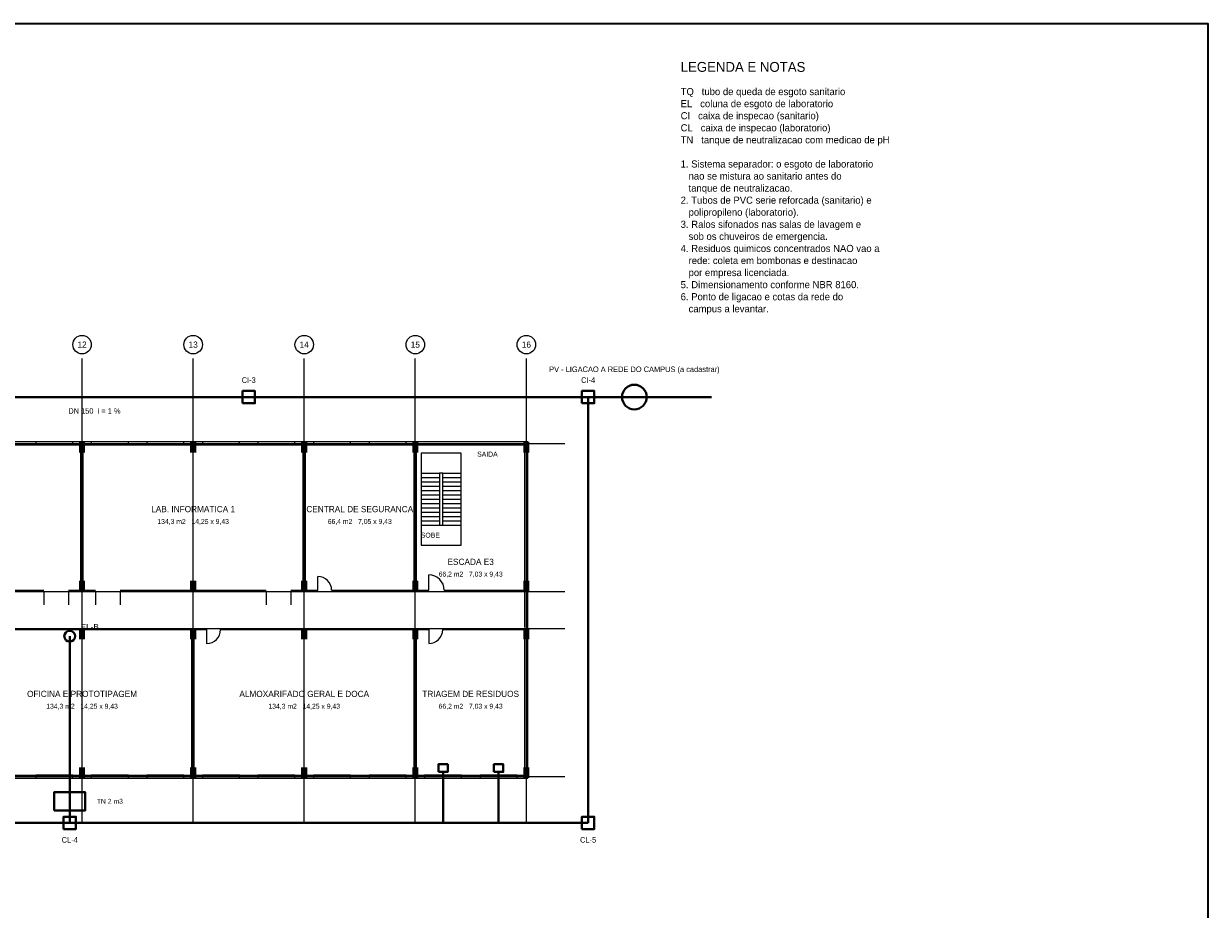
# Model space of a CAD drawing. Header units: metres. Extents: x -12 to 152, y -66 to 49.
# Tile 5 of 5: x 75 to 152, y -9 to 49. Entities that reach past the tile are written whole.
import ezdxf
from ezdxf.enums import TextEntityAlignment as Align

# ---------------------------------------------------------------- set-up
doc = ezdxf.new("R2010")
doc.units = ezdxf.units.M
for name, color, linetype, lineweight, true_color in [('BASE', 9, 'Continuous', 13, 0xa8a8a8), ('EIXO', 8, 'Continuous', 13, 0x6a6a6a), ('HID_EL', 6, 'Continuous', 40, 0xa21caf), ('HID_ES', 30, 'Continuous', 40, 0xc2570a)]:
    doc.layers.add(name, color=color, linetype=linetype, lineweight=lineweight, true_color=true_color)
doc.layers.add('FOLHA', color=7, linetype='Continuous', lineweight=35)
doc.layers.add('NOTA', color=7, linetype='Continuous', lineweight=18)

msp = doc.modelspace()

# ---------------------------------------------------------------- hatches: boundary and pattern name
at = {"layer": 'BASE'}
for points in [[(79, 21), (79.4, 21), (79.4, 21.7), (79, 21.7)], [(86.2, 21), (86.6, 21), (86.6, 21.7), (86.2, 21.7)], [(93.4, 21), (93.8, 21), (93.8, 21.7), (93.4, 21.7)], [(100.6, 21), (101, 21), (101, 21.7), (100.6, 21.7)], [(107.8, 21), (108.2, 21), (108.2, 21.7), (107.8, 21.7)], [(79, 12), (79.4, 12), (79.4, 12.7), (79, 12.7)], [(86.2, 12), (86.6, 12), (86.6, 12.7), (86.2, 12.7)], [(93.4, 12), (93.8, 12), (93.8, 12.7), (93.4, 12.7)], [(100.6, 12), (101, 12), (101, 12.7), (100.6, 12.7)], [(107.8, 12), (108.2, 12), (108.2, 12.7), (107.8, 12.7)], [(79, 8.9), (79.4, 8.9), (79.4, 9.6), (79, 9.6)], [(86.2, 8.9), (86.6, 8.9), (86.6, 9.6), (86.2, 9.6)], [(93.4, 8.9), (93.8, 8.9), (93.8, 9.6), (93.4, 9.6)], [(100.6, 8.9), (101, 8.9), (101, 9.6), (100.6, 9.6)], [(107.8, 8.9), (108.2, 8.9), (108.2, 9.6), (107.8, 9.6)], [(79, -0.1), (79.4, -0.1), (79.4, 0.6), (79, 0.6)], [(86.2, -0.1), (86.6, -0.1), (86.6, 0.6), (86.2, 0.6)], [(93.4, -0.1), (93.8, -0.1), (93.8, 0.6), (93.4, 0.6)], [(100.6, -0.1), (101, -0.1), (101, 0.6), (100.6, 0.6)], [(107.8, -0.1), (108.2, -0.1), (108.2, 0.6), (107.8, 0.6)]]:
    msp.add_hatch(color=7, dxfattribs=at).paths.add_polyline_path(points)

# ---------------------------------------------------------------- linework, layer by layer
for p, q in [((57.675, 21.5), (79.125, 21.5)), ((76.2, 21.6), (78.6, 21.6)), ((79.125, 12.075), (79.125, 21.5)), ((79.275, 12.075), (79.275, 21.5)), ((79.275, 21.5), (93.525, 21.5)), ((79.8, 21.6), (82.2, 21.6)), ((83.4, 21.6), (85.8, 21.6)), ((87, 21.6), (89.4, 21.6)), ((90.6, 21.6), (93, 21.6)), ((93.525, 12.075), (93.525, 21.5)), ((93.675, 12.075), (93.675, 21.5)), ((93.675, 21.5), (100.725, 21.5)), ((94.2, 21.6), (96.6, 21.6)), ((97.8, 21.6), (100.2, 21.6)), ((100.725, 12.075), (100.725, 21.5)), ((100.875, 12.075), (100.875, 21.5)), ((100.875, 21.5), (107.9, 21.5)), ((101.675, 21.5), (102.675, 21.5)), ((107.9, 12.075), (107.9, 21.5)), ((101.175, 19.66), (102.375, 19.66)), ((101.175, 19.38), (102.375, 19.38)), ((102.575, 19.66), (103.775, 19.66)), ((102.575, 19.38), (103.775, 19.38)), ((101.175, 19.1), (102.375, 19.1)), ((101.175, 18.82), (102.375, 18.82)), ((101.175, 18.54), (102.375, 18.54)), ((102.575, 19.1), (103.775, 19.1)), ((102.575, 18.82), (103.775, 18.82)), ((102.575, 18.54), (103.775, 18.54)), ((101.175, 18.26), (102.375, 18.26)), ((101.175, 17.98), (102.375, 17.98)), ((101.175, 17.7), (102.375, 17.7)), ((102.575, 18.26), (103.775, 18.26)), ((102.575, 17.98), (103.775, 17.98)), ((102.575, 17.7), (103.775, 17.7)), ((101.175, 17.42), (102.375, 17.42)), ((101.175, 17.14), (102.375, 17.14)), ((102.575, 17.42), (103.775, 17.42)), ((102.575, 17.14), (103.775, 17.14)), ((101.175, 16.86), (102.375, 16.86)), ((101.175, 16.58), (102.375, 16.58)), ((101.175, 16.3), (102.375, 16.3)), ((102.575, 16.86), (103.775, 16.86)), ((102.575, 16.58), (103.775, 16.58)), ((102.575, 16.3), (103.775, 16.3)), ((101.675, 12.075), (101.675, 13.075)), ((94.475, 12.075), (94.475, 12.975)), ((60.075, 12.075), (76.725, 12.075)), ((76.725, 11.925), (76.725, 11.125)), ((78.325, 12.075), (79.125, 12.075)), ((78.325, 11.925), (78.325, 11.125)), ((79.275, 12.075), (80.075, 12.075)), ((80.075, 11.925), (80.075, 11.125)), ((81.675, 12.075), (91.125, 12.075)), ((81.675, 11.925), (81.675, 11.125)), ((91.125, 11.925), (91.125, 11.125)), ((92.725, 12.075), (93.525, 12.075)), ((92.725, 11.925), (92.725, 11.125)), ((93.675, 12.075), (94.475, 12.075)), ((95.375, 12.075), (100.725, 12.075)), ((100.875, 12.075), (101.675, 12.075)), ((102.675, 12.075), (107.9, 12.075)), ((107.9, 9.675), (107.9, 11.925)), ((73.975, 9.525), (86.325, 9.525)), ((86.325, 0.1), (86.325, 9.525)), ((86.475, 0.1), (86.475, 9.525)), ((86.475, 9.525), (87.275, 9.525)), ((87.275, 9.525), (87.275, 8.625)), ((88.175, 9.525), (100.725, 9.525)), ((100.725, 0.1), (100.725, 9.525)), ((100.875, 0.1), (100.875, 9.525)), ((100.875, 9.525), (101.675, 9.525)), ((101.675, 9.525), (101.675, 8.625)), ((102.575, 9.525), (107.9, 9.525)), ((107.9, 0.1), (107.9, 9.525)), ((72.075, 0.1), (86.325, 0.1)), ((76.2, 0), (78.6, 0)), ((79.8, 0), (82.2, 0)), ((83.4, 0), (85.8, 0)), ((86.475, 0.1), (100.725, 0.1)), ((87, 0), (89.4, 0)), ((90.6, 0), (93, 0)), ((94.2, 0), (96.6, 0)), ((97.8, 0), (100.2, 0)), ((100.875, 0.1), (107.9, 0.1)), ((101.4, 0), (103.8, 0)), ((105, 0), (107.4, 0))]:
    msp.add_line(p, q, dxfattribs=at)
for points in [[(-0.1, -0.1), (108.1, -0.1), (108.1, 21.7), (-0.1, 21.7)], [(76.2, 21.5), (78.6, 21.5), (78.6, 21.7), (76.2, 21.7)], [(79.8, 21.5), (82.2, 21.5), (82.2, 21.7), (79.8, 21.7)], [(83.4, 21.5), (85.8, 21.5), (85.8, 21.7), (83.4, 21.7)], [(87, 21.5), (89.4, 21.5), (89.4, 21.7), (87, 21.7)], [(90.6, 21.5), (93, 21.5), (93, 21.7), (90.6, 21.7)], [(94.2, 21.5), (96.6, 21.5), (96.6, 21.7), (94.2, 21.7)], [(97.8, 21.5), (100.2, 21.5), (100.2, 21.7), (97.8, 21.7)], [(101.175, 15), (103.775, 15), (103.775, 20.96), (101.175, 20.96)], [(102.375, 16.3), (102.575, 16.3), (102.575, 19.66), (102.375, 19.66)], [(76.2, -0.1), (78.6, -0.1), (78.6, 0.1), (76.2, 0.1)], [(79.8, -0.1), (82.2, -0.1), (82.2, 0.1), (79.8, 0.1)], [(83.4, -0.1), (85.8, -0.1), (85.8, 0.1), (83.4, 0.1)], [(87, -0.1), (89.4, -0.1), (89.4, 0.1), (87, 0.1)], [(90.6, -0.1), (93, -0.1), (93, 0.1), (90.6, 0.1)], [(94.2, -0.1), (96.6, -0.1), (96.6, 0.1), (94.2, 0.1)], [(97.8, -0.1), (100.2, -0.1), (100.2, 0.1), (97.8, 0.1)], [(101.4, -0.1), (103.8, -0.1), (103.8, 0.1), (101.4, 0.1)], [(105, -0.1), (107.4, -0.1), (107.4, 0.1), (105, 0.1)]]:
    msp.add_lwpolyline(points, close=True, dxfattribs=at)
for centre, radius, start, end in [((101.675, 12.075), 1, 0, 90), ((94.475, 12.075), 0.9, 0, 90), ((87.275, 9.525), 0.9, 270, 360), ((101.675, 9.525), 0.9, 270, 360)]:
    msp.add_arc(centre, radius, start, end, dxfattribs=at)
at = {"layer": 'EIXO'}
for p, q in [((79.2, -3), (79.2, 27.1)), ((86.4, -3), (86.4, 27.1)), ((93.6, -3), (93.6, 27.1)), ((100.8, -3), (100.8, 27.1)), ((108, -3), (108, 27.1)), ((-5.5, 21.6), (110.5, 21.6)), ((-5.5, 12), (110.5, 12)), ((-5.5, 9.6), (110.5, 9.6)), ((-5.5, 0), (110.5, 0))]:
    msp.add_line(p, q, dxfattribs=at)
for centre in [(79.2, 28), (86.4, 28), (93.6, 28), (100.8, 28), (108, 28)]:
    msp.add_circle(centre, 0.6, dxfattribs=at)
at = {"layer": 'FOLHA'}
msp.add_lwpolyline([(-12, -66), (152.2, -66), (152.2, 48.8), (-12, 48.8)], close=True, dxfattribs=at)
at = {"layer": 'HID_EL'}
for p, q in [((78.4, 9.1), (78.4, -3)), ((102.6, 0.3), (102.6, -3)), ((106.2, 0.3), (106.2, -3)), ((20.8, -3), (112, -3))]:
    msp.add_line(p, q, dxfattribs=at)
for points in [[(102.3, 0.3), (102.9, 0.3), (102.9, 0.8), (102.3, 0.8)], [(105.9, 0.3), (106.5, 0.3), (106.5, 0.8), (105.9, 0.8)], [(77.4, -2.2), (79.4, -2.2), (79.4, -1), (77.4, -1)], [(78, -3.4), (78.8, -3.4), (78.8, -2.6), (78, -2.6)], [(111.6, -3.4), (112.4, -3.4), (112.4, -2.6), (111.6, -2.6)]]:
    msp.add_lwpolyline(points, close=True, dxfattribs=at)
msp.add_circle((78.4, 9.1), 0.35, dxfattribs=at)
at = {"layer": 'HID_ES'}
for p, q in [((46.8, 24.6), (112, 24.6)), ((112, -3), (112, 24.6)), ((112, 24.6), (120, 24.6))]:
    msp.add_line(p, q, dxfattribs=at)
for points in [[(89.6, 24.2), (90.4, 24.2), (90.4, 25), (89.6, 25)], [(111.6, 24.2), (112.4, 24.2), (112.4, 25), (111.6, 25)]]:
    msp.add_lwpolyline(points, close=True, dxfattribs=at)
msp.add_circle((115, 24.6), 0.8, dxfattribs=at)

# ---------------------------------------------------------------- texts
at = {"layer": 'BASE'}
for s, height, p in [('SAIDA', 0.32, (105.475, 20.9)), ('LAB. INFORMATICA 1', 0.4, (86.4, 17.338)), ('CENTRAL DE SEGURANCA', 0.4, (97.2, 17.338)), ('134,3 m2   14,25 x 9,43', 0.32, (86.4, 16.538)), ('66,4 m2   7,05 x 9,43', 0.32, (97.2, 16.538)), ('SOBE', 0.32, (101.775, 15.65)), ('ESCADA E3', 0.4, (104.388, 13.925)), ('66,2 m2   7,03 x 9,43', 0.32, (104.388, 13.125)), ('OFICINA E PROTOTIPAGEM', 0.4, (79.2, 5.362)), ('ALMOXARIFADO GERAL E DOCA', 0.4, (93.6, 5.362)), ('TRIAGEM DE RESIDUOS', 0.4, (104.388, 5.362)), ('134,3 m2   14,25 x 9,43', 0.32, (79.2, 4.562)), ('134,3 m2   14,25 x 9,43', 0.32, (93.6, 4.562)), ('66,2 m2   7,03 x 9,43', 0.32, (104.388, 4.562))]:
    msp.add_text(s, height=height, dxfattribs=at).set_placement(p, align=Align.MIDDLE_CENTER)
at = {"layer": 'EIXO'}
for s, p in [('12', (79.2, 28)), ('13', (86.4, 28)), ('14', (93.6, 28)), ('15', (100.8, 28)), ('16', (108, 28))]:
    msp.add_text(s, height=0.4, dxfattribs=at).set_placement(p, align=Align.MIDDLE_CENTER)
at = {"layer": 'HID_EL'}
for s, height, p in [('EL-B', 0.4, (79.7, 9.7)), ('TN 2 m3', 0.32, (81, -1.6)), ('CL-4', 0.36, (78.4, -4.1)), ('CL-5', 0.36, (112, -4.1))]:
    msp.add_text(s, height=height, dxfattribs=at).set_placement(p, align=Align.MIDDLE_CENTER)
at = {"layer": 'HID_ES'}
for s, p in [('PV - LIGACAO A REDE DO CAMPUS (a cadastrar)', (115, 26.4)), ('CI-3', (90, 25.7)), ('CI-4', (112, 25.7)), ('DN 150  i = 1 %', (80, 23.7))]:
    msp.add_text(s, height=0.36, dxfattribs=at).set_placement(p, align=Align.MIDDLE_CENTER)
at = {"layer": 'NOTA'}
for s, height, p in [('LEGENDA E NOTAS', 0.64, (118, 46)), ('TQ   tubo de queda de esgoto sanitario', 0.46, (118, 44.4)), ('EL   coluna de esgoto de laboratorio', 0.46, (118, 43.618)), ('CI   caixa de inspecao (sanitario)', 0.46, (118, 42.836)), ('CL   caixa de inspecao (laboratorio)', 0.46, (118, 42.054)), ('TN   tanque de neutralizacao com medicao de pH', 0.46, (118, 41.272)), ('1. Sistema separador: o esgoto de laboratorio', 0.46, (118, 39.708)), ('   nao se mistura ao sanitario antes do', 0.46, (118, 38.926)), ('   tanque de neutralizacao.', 0.46, (118, 38.144)), ('2. Tubos de PVC serie reforcada (sanitario) e', 0.46, (118, 37.362)), ('   polipropileno (laboratorio).', 0.46, (118, 36.58)), ('3. Ralos sifonados nas salas de lavagem e', 0.46, (118, 35.798)), ('   sob os chuveiros de emergencia.', 0.46, (118, 35.016)), ('4. Residuos quimicos concentrados NAO vao a', 0.46, (118, 34.234)), ('   rede: coleta em bombonas e destinacao', 0.46, (118, 33.452)), ('   por empresa licenciada.', 0.46, (118, 32.67)), ('5. Dimensionamento conforme NBR 8160.', 0.46, (118, 31.888)), ('6. Ponto de ligacao e cotas da rede do', 0.46, (118, 31.106)), ('   campus a levantar.', 0.46, (118, 30.324))]:
    msp.add_text(s, height=height, dxfattribs=at).set_placement(p, align=Align.MIDDLE_LEFT)

doc.saveas('drawing.dxf')
